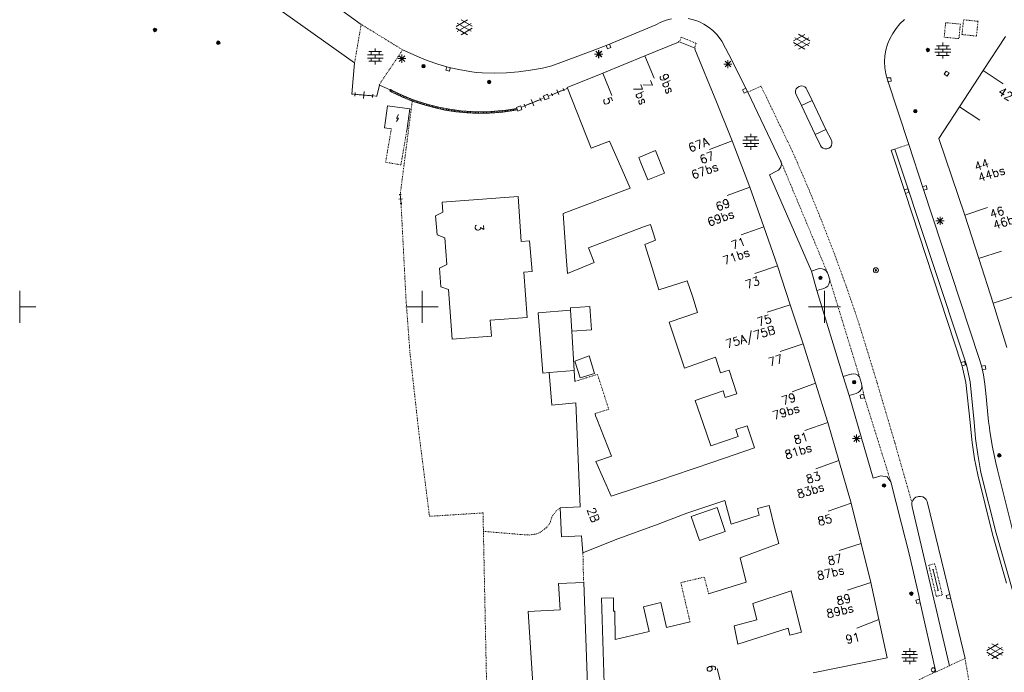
# Model space of a CAD drawing. Header units: millimetres. Extents: x 135944 to 142000, y 454200 to 456692.
# Tile 211 of 220: x 138000 to 138122, y 454855 to 454936. Entities that reach past the tile are written whole.
import ezdxf
from ezdxf.enums import TextEntityAlignment as Align

# ---------------------------------------------------------------- set-up
doc = ezdxf.new("R2010")
doc.units = ezdxf.units.MM
for name, pattern in [('TotaalGBKN2013X$0$DASHDOT', [1, 0.5, -0.25, 0, -0.25]), ('TotaalGBKN2013X$0$DASHED', [0.75, 0.5, -0.25]), ('TotaalGBKN2013X$0$DIVIDE', [1.25, 0.5, -0.25, 0, -0.25, 0, -0.25]), ('TotaalGBKN2013X$0$DOT', [0.25, 0, -0.25]), ('TotaalGBKN2013X$0$HIDDEN', [0.375, 0.25, -0.125])]:
    doc.linetypes.add(name, pattern=pattern)
doc.layers.get('0').update_dxf_attribs({"color": 251})
doc.layers.add('TotaalGBKN2013X$0$GBKN binnenstad 2009$0$SEMANT_ SYMB_', color=251, linetype='Continuous')
doc.styles.add('TotaalGBKN2013X$0$TXT', font='txt.shx')

# ---------------------------------------------------------------- blocks, each defined once
blk = doc.blocks.new('TotaalGBKN2013X$0$A$C7E336BC7')
at = {"linetype": 'Continuous', "lineweight": 0}
for p, q in [((138034620, 454940770), (138042430, 454935100)), ((138028616, 454939611), (138041609, 454930311)), ((138054236, 454934838), (138055638, 454935647)), ((138056236, 454934855), (138054850, 454935656)), ((138080321, 454935605), (138079674, 454935359)), ((138080992, 454935775), (138080321, 454935605)), ((138083735, 454935662), (138083059, 454935809)), ((138084390, 454935437), (138083735, 454935662)), ((138109920, 454935685), (138109378, 454935170)), ((138055637, 454933815), (138054236, 454934624)), ((138054373, 454934225), (138056106, 454935224)), ((138056106, 454934236), (138054374, 454935238)), ((138054850, 454933806), (138056236, 454934606)), ((138079060, 454935040), (138073060, 454932550)), ((138079674, 454935359), (138079060, 454935040)), ((138085015, 454935139), (138084390, 454935437)), ((138085600, 454934771), (138085015, 454935139)), ((138086140, 454934337), (138085600, 454934771)), ((138086626, 454933845), (138086140, 454934337)), ((138108895, 454934600), (138108475, 454933982)), ((138109378, 454935170), (138108895, 454934600)), ((138087052, 454933299), (138086626, 454933845)), ((138087240, 454933010), (138087052, 454933299)), ((138096165, 454933046), (138097567, 454933855)), ((138096302, 454932433), (138098035, 454933432)), ((138098035, 454932444), (138096303, 454933446)), ((138098165, 454933063), (138096779, 454933864)), ((138108123, 454933322), (138107845, 454932629)), ((138108475, 454933982), (138108123, 454933322)), ((138122508, 454933610), (138119720, 454929352)), ((138044176, 454931711), (138044176, 454932111)), ((138049630, 454931030), (138047570, 454931940)), ((138073060, 454932550), (138071150, 454931800)), ((138071930, 454930900), (138071930, 454931900)), ((138071960, 454930900), (138071960, 454931900)), ((138077688, 454931180), (138081851, 454932874)), ((138081851, 454932874), (138081870, 454932964)), ((138081870, 454932964), (138083928, 454932132)), ((138083928, 454932132), (138083875, 454932038)), ((138083875, 454932038), (138086600, 454925489)), ((138088550, 454930470), (138087240, 454933010)), ((138097566, 454932023), (138096165, 454932832)), ((138096779, 454932014), (138098165, 454932814)), ((138107641, 454931910), (138107516, 454931173)), ((138107845, 454932629), (138107641, 454931910)), ((138113718, 454932038), (138115678, 454932038)), ((138113898, 454932438), (138115498, 454932438)), ((138114198, 454932038), (138114198, 454932438)), ((138114698, 454932438), (138114698, 454932838)), ((138114698, 454931638), (138114698, 454932038)), ((138115198, 454932038), (138115198, 454932438)), ((138043196, 454931311), (138045156, 454931311)), ((138043196, 454930911), (138045156, 454930911)), ((138043376, 454931711), (138044976, 454931711)), ((138043676, 454931311), (138043676, 454931711)), ((138043676, 454930511), (138043676, 454930911)), ((138044176, 454930911), (138044176, 454931311)), ((138044676, 454931311), (138044676, 454931711)), ((138044676, 454930511), (138044676, 454930911)), ((138046990, 454930840), (138047990, 454930840)), ((138047136, 454930486), (138047844, 454931194)), ((138047844, 454930486), (138047136, 454931194)), ((138047490, 454930340), (138047490, 454931340)), ((138050620, 454930610), (138049630, 454931030)), ((138071150, 454931800), (138066120, 454929940)), ((138071430, 454931400), (138072430, 454931400)), ((138071460, 454931400), (138072460, 454931400)), ((138071576, 454931046), (138072284, 454931754)), ((138072284, 454931046), (138071576, 454931754)), ((138071606, 454931046), (138072314, 454931754)), ((138072314, 454931046), (138071606, 454931754)), ((138077688, 454931180), (138072452, 454929051)), ((138077688, 454931180), (138078819, 454928402)), ((138087992, 454929671), (138087992, 454930671)), ((138107516, 454931173), (138107470, 454930427)), ((138113718, 454931638), (138115678, 454931638)), ((138113898, 454931238), (138115498, 454931238)), ((138114198, 454931238), (138114198, 454931638)), ((138114698, 454930838), (138114698, 454931238)), ((138115198, 454931238), (138115198, 454931638)), ((138041278, 454926434), (138041609, 454930311)), ((138043376, 454930511), (138044976, 454930511)), ((138044176, 454930111), (138044176, 454930511)), ((138051976, 454930142), (138050620, 454930610)), ((138053356, 454929751), (138051976, 454930142)), ((138054756, 454929437), (138053356, 454929751)), ((138056172, 454929202), (138054756, 454929437)), ((138064970, 454929669), (138063485, 454929392)), ((138066120, 454929940), (138064970, 454929669)), ((138087492, 454930171), (138088492, 454930171)), ((138087638, 454929817), (138088346, 454930525)), ((138088346, 454929817), (138087638, 454930525)), ((138090320, 454926960), (138088550, 454930470)), ((138107470, 454930427), (138107504, 454929681)), ((138107504, 454929681), (138107618, 454928942)), ((138056740, 454929130), (138056172, 454929202)), ((138057460, 454929080), (138056740, 454929130)), ((138058970, 454929038), (138057460, 454929080)), ((138060481, 454929077), (138058970, 454929038)), ((138061987, 454929195), (138060481, 454929077)), ((138063485, 454929392), (138061987, 454929195)), ((138072452, 454929051), (138068020, 454927248)), ((138072452, 454929051), (138073583, 454926273)), ((138107618, 454928942), (138107810, 454928220)), ((138107810, 454928220), (138110464, 454920179)), ((138119720, 454929352), (138116782, 454924866)), ((138119720, 454929352), (138122220, 454927694)), ((138044370, 454926180), (138044700, 454927561)), ((138046030, 454926950), (138044700, 454927561)), ((138046057, 454927010), (138046030, 454926950)), ((138046270, 454926899), (138046057, 454927010)), ((138066126, 454926359), (138067604, 454926975)), ((138066988, 454926371), (138066741, 454926962)), ((138067665, 454926827), (138067542, 454927122)), ((138068020, 454927248), (138068054, 454927163)), ((138068054, 454927163), (138071023, 454919730)), ((138096490, 454927073), (138096405, 454926845)), ((138096644, 454927261), (138096490, 454927073)), ((138096851, 454927389), (138096644, 454927261)), ((138097087, 454927444), (138096851, 454927389)), ((138097329, 454927420), (138097087, 454927444)), ((138097550, 454927319), (138097329, 454927420)), ((138097727, 454927152), (138097550, 454927319)), ((138097820, 454926990), (138097727, 454927152)), ((138098471, 454925638), (138097820, 454926990)), ((138041694, 454926620), (138041658, 454926185)), ((138043850, 454926224), (138041676, 454926402)), ((138042799, 454926748), (138042728, 454925879)), ((138043868, 454926441), (138043832, 454926007)), ((138045975, 454926826), (138046030, 454926950)), ((138046233, 454926693), (138045975, 454926826)), ((138047488, 454926098), (138046233, 454926693)), ((138047520, 454926303), (138046270, 454926899)), ((138048775, 454925577), (138047488, 454926098)), ((138048802, 454925780), (138047520, 454926303)), ((138049420, 454925557), (138048802, 454925780)), ((138062749, 454924983), (138064701, 454925772)), ((138063883, 454924987), (138063567, 454925768)), ((138064780, 454925576), (138064621, 454925968)), ((138065582, 454926412), (138065062, 454926193)), ((138065062, 454926193), (138065161, 454925959)), ((138065264, 454925714), (138065161, 454925959)), ((138065784, 454925933), (138065264, 454925714)), ((138065682, 454926174), (138065582, 454926412)), ((138065682, 454926174), (138065784, 454925933)), ((138066188, 454926211), (138066064, 454926507)), ((138090458, 454926674), (138090320, 454926960)), ((138090458, 454926674), (138094550, 454918160)), ((138096405, 454926845), (138096398, 454926602)), ((138096398, 454926602), (138096470, 454926370)), ((138096470, 454926370), (138097149, 454925001)), ((138045341, 454922241), (138045721, 454924971)), ((138045721, 454924971), (138048471, 454924591)), ((138048471, 454924591), (138048091, 454921861)), ((138048775, 454925577), (138050097, 454925126)), ((138050747, 454925142), (138049420, 454925557)), ((138050097, 454925126), (138051442, 454924752)), ((138052096, 454924804), (138050747, 454925142)), ((138051442, 454924752), (138052806, 454924456)), ((138053462, 454924544), (138052096, 454924804)), ((138054841, 454924363), (138053462, 454924544)), ((138061764, 454924655), (138060391, 454924437)), ((138062209, 454924990), (138061711, 454924780)), ((138061711, 454924780), (138061764, 454924655)), ((138061843, 454924466), (138061764, 454924655)), ((138062290, 454924798), (138062209, 454924990)), ((138062290, 454924798), (138062411, 454924511)), ((138062828, 454924787), (138062670, 454925179)), ((138086600, 454925489), (138088522, 454920637)), ((138097149, 454925001), (138098471, 454925638)), ((138097149, 454925001), (138098854, 454921421)), ((138098471, 454925638), (138100163, 454922054)), ((138114197, 454920919), (138116782, 454924866)), ((138116782, 454924866), (138119282, 454923208)), ((138052806, 454924456), (138054185, 454924238)), ((138054185, 454924238), (138055575, 454924099)), ((138056228, 454924262), (138054841, 454924363)), ((138055575, 454924099), (138056970, 454924041)), ((138057618, 454924241), (138056228, 454924262)), ((138056970, 454924041), (138058366, 454924062)), ((138059007, 454924299), (138057618, 454924241)), ((138058366, 454924062), (138059758, 454924163)), ((138060391, 454924437), (138059007, 454924299)), ((138059758, 454924163), (138061143, 454924344)), ((138061143, 454924344), (138061843, 454924466)), ((138061913, 454924301), (138061843, 454924466)), ((138062411, 454924511), (138061913, 454924301)), ((138046180, 454922125), (138045341, 454922241)), ((138090053, 454921116), (138091653, 454921116)), ((138090353, 454920716), (138090353, 454921116)), ((138090853, 454921116), (138090853, 454921516)), ((138091353, 454920716), (138091353, 454921116)), ((138098854, 454921421), (138100163, 454922054)), ((138098854, 454921421), (138099490, 454920060)), ((138100850, 454920720), (138100163, 454922054)), ((138117417, 454911413), (138114197, 454920919)), ((138073267, 454920603), (138071023, 454919730)), ((138074862, 454917008), (138073267, 454920603)), ((138088522, 454920637), (138085726, 454919552)), ((138088522, 454920637), (138090727, 454914867)), ((138089873, 454920716), (138091833, 454920716)), ((138089873, 454920316), (138091833, 454920316)), ((138090053, 454919916), (138091653, 454919916)), ((138090353, 454919916), (138090353, 454920316)), ((138090853, 454920316), (138090853, 454920716)), ((138090853, 454919516), (138090853, 454919916)), ((138091353, 454919916), (138091353, 454920316)), ((138099490, 454920060), (138099627, 454919856)), ((138099627, 454919856), (138099821, 454919707)), ((138099821, 454919707), (138100053, 454919628)), ((138100053, 454919628), (138100298, 454919628)), ((138100298, 454919628), (138100531, 454919706)), ((138100531, 454919706), (138100726, 454919854)), ((138100726, 454919854), (138100864, 454920056)), ((138100916, 454920537), (138100850, 454920720)), ((138100864, 454920056), (138100929, 454920293)), ((138100929, 454920293), (138100916, 454920537)), ((138112270, 454914710), (138110464, 454920179)), ((138076927, 454918574), (138079002, 454919418)), ((138077191, 454917907), (138076927, 454918574)), ((138079002, 454919418), (138080111, 454916620)), ((138108280, 454919450), (138108740, 454919610)), ((138109980, 454914320), (138108280, 454919450)), ((138108740, 454919610), (138117638, 454892790)), ((138078035, 454915776), (138077191, 454917907)), ((138094465, 454917172), (138094595, 454917413)), ((138094550, 454918160), (138094605, 454918029)), ((138094595, 454917413), (138094651, 454917681)), ((138094626, 454917953), (138094605, 454918029)), ((138094651, 454917681), (138094626, 454917953)), ((138075858, 454914765), (138074862, 454917008)), ((138080111, 454916620), (138078035, 454915776)), ((138093160, 454916420), (138094030, 454916850)), ((138098400, 454904440), (138093160, 454916420)), ((138094030, 454916850), (138094271, 454916979)), ((138094271, 454916979), (138094465, 454917172)), ((138067527, 454911603), (138075858, 454914765)), ((138090727, 454914867), (138087912, 454913832)), ((138090727, 454914867), (138092466, 454909940)), ((138047394, 454913963), (138047170, 454913942)), ((138047382, 454912841), (138047282, 454913953)), ((138052494, 454913024), (138061925, 454913728)), ((138061925, 454913728), (138062324, 454908121)), ((138117040, 454892880), (138109980, 454914320)), ((138119210, 454893600), (138112270, 454914710)), ((138047554, 454913417), (138047110, 454913377)), ((138047494, 454912851), (138047270, 454912831)), ((138052587, 454911761), (138052494, 454913024)), ((138117417, 454911413), (138120269, 454912344)), ((138051684, 454911296), (138052587, 454911761)), ((138051855, 454908937), (138051684, 454911296)), ((138067527, 454911603), (138067911, 454906251)), ((138114352, 454910191), (138114352, 454911191)), ((138117417, 454911413), (138119163, 454906016)), ((138077517, 454909926), (138070675, 454907354)), ((138078382, 454910251), (138077517, 454909926)), ((138078994, 454908274), (138078382, 454910251)), ((138092471, 454909942), (138089643, 454908944)), ((138092466, 454909940), (138094171, 454905109)), ((138113852, 454910691), (138114852, 454910691)), ((138113998, 454910337), (138114706, 454911045)), ((138114706, 454910337), (138113998, 454911045)), ((138052817, 454908589), (138051855, 454908937)), ((138053058, 454905262), (138052817, 454908589)), ((138062324, 454908121), (138063365, 454908193)), ((138063365, 454908193), (138063662, 454904395)), ((138077688, 454907759), (138078994, 454908274)), ((138078584, 454904861), (138077688, 454907759)), ((138067911, 454906251), (138068060, 454904166)), ((138070675, 454907354), (138071376, 454905510)), ((138119135, 454906006), (138121995, 454906915)), ((138052156, 454904797), (138053058, 454905262)), ((138068060, 454904166), (138071376, 454905510)), ((138094171, 454905109), (138091329, 454904151)), ((138094171, 454905109), (138095739, 454900275)), ((138119163, 454906016), (138120953, 454900481)), ((138052323, 454902498), (138052156, 454904797)), ((138063662, 454904395), (138062631, 454904323)), ((138062631, 454904323), (138063036, 454898695)), ((138079434, 454902114), (138078584, 454904861)), ((138098400, 454904440), (138099210, 454904740)), ((138098400, 454904440), (138099030, 454902040)), ((138099210, 454904740), (138099406, 454904770)), ((138099406, 454904770), (138099691, 454904746)), ((138099691, 454904746), (138099958, 454904644)), ((138099958, 454904644), (138100187, 454904473)), ((138100187, 454904473), (138100360, 454904245)), ((138100450, 454904030), (138100360, 454904245)), ((138100615, 454903492), (138100450, 454904030)), ((138053284, 454902150), (138052323, 454902498)), ((138082952, 454903248), (138079434, 454902114)), ((138083579, 454901316), (138082952, 454903248)), ((138100186, 454902400), (138100400, 454902578)), ((138100400, 454902578), (138100555, 454902809)), ((138100555, 454902809), (138100638, 454903075)), ((138100643, 454903353), (138100615, 454903492)), ((138100638, 454903075), (138100643, 454903353)), ((138000000, 454900000), (138000000, 454902000)), ((138050000, 454900000), (138050000, 454902000)), ((138053730, 454896004), (138053284, 454902150)), ((138083579, 454901316), (138084227, 454899318)), ((138099030, 454902040), (138099930, 454902290)), ((138102300, 454891350), (138099030, 454902040)), ((138099930, 454902290), (138100186, 454902400)), ((138100000, 454900000), (138100000, 454902000)), ((138120951, 454900480), (138123811, 454901389)), ((138068425, 454899866), (138070850, 454900046)), ((138070850, 454900046), (138071064, 454897149)), ((138095739, 454900275), (138092889, 454899341)), ((138095739, 454900275), (138097359, 454895391)), ((138120953, 454900481), (138122644, 454894945)), ((138000000, 454900000), (138000000, 454898000)), ((138000000, 454900000), (138002000, 454900000)), ((138048000, 454900000), (138050000, 454900000)), ((138050000, 454900000), (138052000, 454900000)), ((138050000, 454898000), (138050000, 454900000)), ((138064428, 454899268), (138068442, 454899579)), ((138065008, 454891769), (138064428, 454899268)), ((138068442, 454899579), (138068425, 454899866)), ((138068442, 454899579), (138068596, 454896966)), ((138084227, 454899318), (138080714, 454898120)), ((138098000, 454900000), (138100000, 454900000)), ((138100000, 454900000), (138102000, 454900000)), ((138100000, 454898000), (138100000, 454900000)), ((138063036, 454898695), (138058463, 454898361)), ((138058463, 454898361), (138058610, 454896375)), ((138080714, 454898120), (138081660, 454895230)), ((138058610, 454896375), (138053730, 454896004)), ((138071064, 454897149), (138068596, 454896966)), ((138068596, 454896966), (138068883, 454892102)), ((138082593, 454892376), (138081660, 454895230)), ((138097359, 454895391), (138094504, 454894473)), ((138097359, 454895391), (138098880, 454890514)), ((138068985, 454893237), (138070760, 454893925)), ((138069652, 454891189), (138068985, 454893237)), ((138070760, 454893925), (138071405, 454891744)), ((138086452, 454893767), (138082593, 454892376)), ((138087088, 454891810), (138086452, 454893767)), ((138117100, 454892650), (138117040, 454892880)), ((138117638, 454892790), (138118080, 454890670)), ((138119488, 454892678), (138119210, 454893600)), ((138065793, 454891837), (138065008, 454891769)), ((138065786, 454891836), (138068883, 454892102)), ((138066141, 454887796), (138065793, 454891837)), ((138068962, 454890732), (138068883, 454892102)), ((138071405, 454891744), (138069652, 454891189)), ((138088136, 454892150), (138087088, 454891810)), ((138088136, 454892150), (138089099, 454889192)), ((138102300, 454891350), (138103290, 454891630)), ((138103290, 454891630), (138103356, 454891651)), ((138103356, 454891651), (138103629, 454891684)), ((138103629, 454891684), (138103900, 454891638)), ((138103900, 454891638), (138104147, 454891516)), ((138104147, 454891516), (138104348, 454891329)), ((138117550, 454890600), (138117100, 454892650)), ((138119751, 454891552), (138119488, 454892678)), ((138119935, 454890411), (138119751, 454891552)), ((138098885, 454890516), (138095987, 454889439)), ((138098880, 454890514), (138100401, 454885637)), ((138102300, 454891350), (138103050, 454888970)), ((138104348, 454891329), (138104584, 454890480)), ((138104584, 454890480), (138104651, 454890219)), ((138118095, 454885621), (138117550, 454890600)), ((138118080, 454890670), (138118580, 454885670)), ((138120040, 454889260), (138119935, 454890411)), ((138087392, 454889577), (138083921, 454888376)), ((138087674, 454888722), (138087392, 454889577)), ((138089099, 454889192), (138087674, 454888722)), ((138103050, 454888970), (138103950, 454889250)), ((138103950, 454889250), (138104200, 454889346)), ((138104200, 454889346), (138104410, 454889511)), ((138104410, 454889511), (138104563, 454889731)), ((138104563, 454889731), (138104645, 454889986)), ((138104645, 454889986), (138104656, 454890143)), ((138104651, 454890219), (138104656, 454890143)), ((138120390, 454885780), (138120040, 454889260)), ((138069112, 454888098), (138066141, 454887796)), ((138069228, 454885158), (138069112, 454888098)), ((138083921, 454888376), (138084917, 454885505)), ((138103050, 454888970), (138106060, 454878730)), ((138071563, 454886473), (138071519, 454886762)), ((138071722, 454886072), (138071563, 454886473)), ((138073554, 454881472), (138071722, 454886072)), ((138085882, 454882724), (138084917, 454885505)), ((138100401, 454885637), (138097551, 454884660)), ((138100401, 454885637), (138101771, 454880902)), ((138118134, 454885164), (138118095, 454885621)), ((138118580, 454885670), (138118770, 454883665)), ((138120486, 454885006), (138120390, 454885780)), ((138069431, 454880040), (138069228, 454885158)), ((138090406, 454885222), (138088981, 454884752)), ((138088981, 454884752), (138089263, 454883897)), ((138091312, 454882475), (138090406, 454885222)), ((138118357, 454883141), (138118134, 454885164)), ((138120552, 454884528), (138120486, 454885006)), ((138120872, 454882569), (138120552, 454884528)), ((138089263, 454883897), (138085882, 454882724)), ((138103490, 454883640), (138104490, 454883640)), ((138103636, 454883286), (138104344, 454883994)), ((138104344, 454883286), (138103636, 454883994)), ((138103990, 454883140), (138103990, 454884140)), ((138118658, 454881129), (138118357, 454883141)), ((138118770, 454883665), (138119039, 454881669)), ((138091312, 454882475), (138086117, 454880718)), ((138121271, 454880624), (138120872, 454882569)), ((138071591, 454880809), (138073554, 454881472)), ((138073474, 454876493), (138071591, 454880809)), ((138086117, 454880718), (138081227, 454879064)), ((138101771, 454880902), (138098941, 454879899)), ((138101771, 454880902), (138103299, 454875595)), ((138119039, 454879130), (138118658, 454881129)), ((138119039, 454881669), (138119387, 454879685)), ((138121480, 454879740), (138121271, 454880624)), ((138069625, 454875143), (138069431, 454880040)), ((138119387, 454879685), (138119476, 454879239)), ((138124790, 454866500), (138121480, 454879740)), ((138079774, 454878573), (138073474, 454876493)), ((138081227, 454879064), (138079774, 454878573)), ((138106060, 454878730), (138106990, 454879000)), ((138106990, 454879000), (138107770, 454878900)), ((138107770, 454878900), (138108240, 454878280)), ((138108240, 454878280), (138109588, 454873065)), ((138120876, 454871782), (138119039, 454879130)), ((138119476, 454879239), (138121313, 454871891)), ((138087627, 454875962), (138082889, 454874389)), ((138088416, 454872985), (138087627, 454875962)), ((138103299, 454875595), (138100444, 454874625)), ((138103299, 454875595), (138104562, 454870594)), ((138110857, 454875692), (138110832, 454875445)), ((138110957, 454875953), (138110857, 454875692)), ((138111127, 454876175), (138110957, 454875953)), ((138111352, 454876341), (138111127, 454876175)), ((138111550, 454876420), (138111352, 454876341)), ((138111670, 454876440), (138111550, 454876420)), ((138111939, 454876462), (138111670, 454876440)), ((138112203, 454876404), (138111939, 454876462)), ((138112438, 454876272), (138112203, 454876404)), ((138112625, 454876077), (138112438, 454876272)), ((138112746, 454875836), (138112625, 454876077)), ((138115620, 454864040), (138112746, 454875836)), ((138067152, 454875015), (138069625, 454875143)), ((138067152, 454875015), (138067317, 454871450)), ((138082889, 454874389), (138079327, 454873019)), ((138083435, 454873951), (138086646, 454875058)), ((138086646, 454875058), (138087668, 454872095)), ((138093113, 454875325), (138091660, 454874956)), ((138091660, 454874956), (138091869, 454874132)), ((138093846, 454872438), (138093113, 454875325)), ((138110832, 454875445), (138110880, 454875170)), ((138110880, 454875170), (138115480, 454855570)), ((138084457, 454870988), (138083435, 454873951)), ((138091869, 454874132), (138088416, 454872985)), ((138079327, 454873019), (138073981, 454871048)), ((138087668, 454872095), (138084457, 454870988)), ((138093846, 454872438), (138094312, 454870602)), ((138109588, 454873065), (138110505, 454869315)), ((138067317, 454871450), (138069819, 454871572)), ((138069819, 454871572), (138069986, 454869438)), ((138073981, 454871048), (138069986, 454869438)), ((138122620, 454865670), (138120876, 454871782)), ((138121313, 454871891), (138125780, 454856235)), ((138094312, 454870602), (138089509, 454868837)), ((138104562, 454870594), (138101816, 454869716)), ((138104562, 454870594), (138105772, 454865777)), ((138089509, 454868837), (138090273, 454865816)), ((138110505, 454869315), (138111702, 454864129)), ((138113581, 454867375), (138113394, 454867329)), ((138114113, 454864766), (138113487, 454867352)), ((138085603, 454864359), (138090273, 454865816)), ((138066968, 454865646), (138070094, 454865777)), ((138067141, 454862359), (138066968, 454865646)), ((138070094, 454865777), (138070725, 454848505)), ((138095852, 454864704), (138091109, 454863155)), ((138096366, 454862680), (138095852, 454864704)), ((138105772, 454865777), (138102877, 454864822)), ((138105772, 454865777), (138106771, 454861151)), ((138114206, 454864788), (138114020, 454864743)), ((138073771, 454863856), (138072284, 454863801)), ((138072284, 454863801), (138072762, 454848980)), ((138073791, 454862207), (138073771, 454863856)), ((138111702, 454864129), (138111850, 454863460)), ((138111850, 454863460), (138113800, 454854810)), ((138117461, 454856320), (138115620, 454864040)), ((138063192, 454862146), (138067141, 454862359)), ((138063868, 454851587), (138063192, 454862146)), ((138073941, 454862202), (138073791, 454862207)), ((138073985, 454858686), (138073941, 454862202)), ((138077507, 454862752), (138079649, 454863255)), ((138078228, 454859685), (138077507, 454862752)), ((138079649, 454863255), (138080370, 454860188)), ((138091109, 454863155), (138091601, 454861111)), ((138096366, 454862680), (138097152, 454859587)), ((138091601, 454861111), (138088764, 454860380)), ((138106771, 454861151), (138104009, 454860085)), ((138106771, 454861151), (138107800, 454856389)), ((138076113, 454859187), (138078228, 454859685)), ((138083290, 454860875), (138080370, 454860188)), ((138089227, 454858094), (138088764, 454860380)), ((138095477, 454860089), (138089227, 454858094)), ((138095699, 454859217), (138095477, 454860089)), ((138076113, 454859187), (138073985, 454858686)), ((138097152, 454859587), (138095699, 454859217)), ((138110594, 454857195), (138110594, 454857595)), ((138120188, 454857315), (138121590, 454858124)), ((138120325, 454856702), (138122058, 454857701)), ((138122058, 454856713), (138120326, 454857715)), ((138122188, 454857332), (138120802, 454858133)), ((138107800, 454856389), (138098575, 454854516)), ((138109614, 454856795), (138111574, 454856795)), ((138109614, 454856395), (138111574, 454856395)), ((138109794, 454857195), (138111394, 454857195)), ((138110094, 454856795), (138110094, 454857195)), ((138110094, 454855995), (138110094, 454856395)), ((138110594, 454856395), (138110594, 454856795)), ((138111094, 454856795), (138111094, 454857195)), ((138111094, 454855995), (138111094, 454856395)), ((138121589, 454856292), (138120188, 454857101)), ((138120802, 454856283), (138122188, 454857083)), ((138087393, 454852157), (138086678, 454855084)), ((138109794, 454855995), (138111394, 454855995)), ((138110594, 454855595), (138110594, 454855995))]:
    blk.add_line(p, q, dxfattribs=at)
at = {"linetype": 'TotaalGBKN2013X$0$DASHED', "lineweight": 0}
for p, q in [((138117280, 454935673), (138117081, 454933835)), ((138119076, 454935479), (138117280, 454935673)), ((138114875, 454933499), (138115049, 454935309)), ((138115049, 454935309), (138116881, 454935132)), ((138116881, 454935132), (138116707, 454933323)), ((138118877, 454933641), (138119076, 454935479)), ((138116707, 454933323), (138114875, 454933499)), ((138117081, 454933835), (138118877, 454933641))]:
    blk.add_line(p, q, dxfattribs=at)
at = {"linetype": 'TotaalGBKN2013X$0$HIDDEN', "lineweight": 0}
for p, q in [((138042430, 454935100), (138041609, 454930311)), ((138047570, 454931940), (138042430, 454935100)), ((138082205, 454933498), (138081972, 454932923)), ((138082205, 454933498), (138084060, 454932749)), ((138044669, 454927579), (138047570, 454931940)), ((138084060, 454932749), (138083827, 454932174)), ((138044700, 454927561), (138044669, 454927579)), ((138092110, 454927440), (138090458, 454926674)), ((138096030, 454919280), (138092110, 454927440)), ((138046022, 454926916), (138047273, 454926305)), ((138047273, 454926305), (138048558, 454925766)), ((138048558, 454925766), (138048789, 454925678)), ((138048789, 454925678), (138050107, 454925227)), ((138050107, 454925227), (138051449, 454924853)), ((138051449, 454924853), (138052810, 454924556)), ((138052810, 454924556), (138054186, 454924338)), ((138061129, 454924443), (138061782, 454924557)), ((138054186, 454924338), (138055573, 454924200)), ((138055573, 454924200), (138056965, 454924141)), ((138056965, 454924141), (138058358, 454924162)), ((138058358, 454924162), (138059747, 454924262)), ((138059747, 454924262), (138061129, 454924443)), ((138110464, 454920179), (138108740, 454919610)), ((138096361, 454918532), (138096030, 454919280)), ((138098050, 454914605), (138096361, 454918532)), ((138100360, 454904245), (138094605, 454918029)), ((138099664, 454910646), (138098050, 454914605)), ((138101205, 454906659), (138099664, 454910646)), ((138102670, 454902643), (138101205, 454906659)), ((138100615, 454903492), (138104348, 454891329)), ((138104060, 454898600), (138102670, 454902643)), ((138104560, 454897020), (138104060, 454898600)), ((138106520, 454890626), (138104560, 454897020)), ((138108727, 454883170), (138106520, 454890626)), ((138104910, 454888940), (138104656, 454890143)), ((138108240, 454878280), (138104910, 454888940)), ((138110857, 454875692), (138108727, 454883170)), ((138117461, 454856320), (138115515, 454855422)), ((138117461, 454856320), (138119160, 454846520)), ((138113800, 454854810), (138113836, 454854648)), ((138115515, 454855422), (138113836, 454854648)), ((138115480, 454855570), (138115515, 454855422)), ((138113836, 454854648), (138108700, 454852280))]:
    blk.add_line(p, q, dxfattribs=at)
at = {"linetype": 'TotaalGBKN2013X$0$DOT', "lineweight": 0}
for p, q in [((138065682, 454926174), (138068054, 454927163)), ((138041278, 454926434), (138044370, 454926180)), ((138062290, 454924798), (138065161, 454925959)), ((138047382, 454912841), (138047282, 454913952))]:
    blk.add_line(p, q, dxfattribs=at)
at = {"linetype": 'TotaalGBKN2013X$0$DASHDOT', "lineweight": 0}
for p, q in [((138048775, 454925577), (138047282, 454913952)), ((138048001, 454900901), (138047382, 454912841)), ((138048491, 454894331), (138048001, 454900901)), ((138049611, 454884271), (138048491, 454894331)), ((138050921, 454873981), (138049611, 454884271)), ((138057571, 454874401), (138050921, 454873981)), ((138057618, 454872114), (138057571, 454874401)), ((138066269, 454874145), (138066678, 454874656)), ((138066678, 454874656), (138067152, 454875015)), ((138065840, 454873044), (138065970, 454873381)), ((138065970, 454873381), (138066119, 454873871)), ((138066119, 454873871), (138066269, 454874145)), ((138057618, 454872114), (138062264, 454871720)), ((138057618, 454872114), (138058141, 454846841)), ((138064267, 454871793), (138064931, 454872161)), ((138064931, 454872161), (138065228, 454872391)), ((138065228, 454872391), (138065481, 454872616)), ((138065481, 454872616), (138065840, 454873044)), ((138062264, 454871720), (138063339, 454871659)), ((138063339, 454871659), (138064267, 454871793)), ((138069986, 454869438), (138070053, 454866208)), ((138070053, 454866208), (138070094, 454865777))]:
    blk.add_line(p, q, dxfattribs=at)
at = {"linetype": 'TotaalGBKN2013X$0$DIVIDE', "lineweight": 0}
for p, q in [((138045466, 454917972), (138046180, 454922125)), ((138048091, 454921861), (138047367, 454917646)), ((138047367, 454917646), (138045466, 454917972)), ((138071792, 454891620), (138068962, 454890732)), ((138073199, 454887276), (138071792, 454891620)), ((138071519, 454886762), (138073199, 454887276)), ((138082146, 454865742), (138085066, 454866429)), ((138085066, 454866429), (138085603, 454864359)), ((138083290, 454860875), (138082146, 454865742))]:
    blk.add_line(p, q, dxfattribs=at)
at = {"linetype": 'Continuous', "lineweight": 0}
for points in [[(138072852, 454932466), (138073020, 454932049), (138073437, 454932217), (138073269, 454932635)], [(138053062, 454929825), (138052953, 454929388), (138053390, 454929279), (138053499, 454929716)], [(138107825, 454927995), (138108274, 454928027), (138108243, 454928476), (138107794, 454928444)], [(138115248, 454928680), (138115490, 454929058), (138115112, 454929301), (138114869, 454928922), (138115248, 454928680)], [(138090221, 454927162), (138089817, 454926963), (138090016, 454926559), (138090420, 454926758)], [(138046840, 454923026), (138047083, 454923461), (138046833, 454923456), (138047075, 454923890)], [(138112340, 454914496), (138112768, 454914636), (138112627, 454915064), (138112200, 454914923)], [(138110051, 454914106), (138110478, 454914247), (138110337, 454914674), (138109910, 454914533)], [(138117103, 454892664), (138117535, 454892792), (138117408, 454893223), (138116976, 454893096)], [(138119609, 454892180), (138120048, 454892277), (138119951, 454892717), (138119511, 454892620)], [(138104530, 454888605), (138104965, 454888719), (138104852, 454889154), (138104416, 454889040), (138104530, 454888605)], [(138111800, 454863679), (138111362, 454863579), (138111462, 454863140), (138111900, 454863240)], [(138115568, 454864259), (138115130, 454864153), (138115236, 454863716), (138115673, 454863821)]]:
    blk.add_lwpolyline(points, dxfattribs=at)
at = {"linetype": 'TotaalGBKN2013X$0$DOT', "lineweight": 0}
blk.add_lwpolyline([(138113705, 454868089), (138112957, 454867908), (138113895, 454864029), (138114643, 454864210), (138113705, 454868089)], dxfattribs=at)
at = {"linetype": 'Continuous', "lineweight": 0}
for centre, radius in [((138016810, 454934400), 215), ((138016810, 454934400), 155), ((138016810, 454934400), 95), ((138016810, 454934400), 35), ((138024680, 454932820), 215), ((138024680, 454932820), 155), ((138024680, 454932820), 95), ((138024680, 454932820), 35), ((138112850, 454931920), 215), ((138112850, 454931920), 155), ((138112850, 454931920), 95), ((138112850, 454931920), 35), ((138050170, 454929910), 215), ((138050170, 454929910), 155), ((138050170, 454929910), 95), ((138050170, 454929910), 35), ((138058330, 454927940), 215), ((138058330, 454927940), 155), ((138058330, 454927940), 95), ((138058330, 454927940), 35), ((138111290, 454924320), 215), ((138111290, 454924320), 155), ((138111290, 454924320), 95), ((138111290, 454924320), 35), ((138099492, 454903599), 215), ((138099492, 454903599), 155), ((138106385, 454904546), 310), ((138106385, 454904546), 95), ((138106385, 454904546), 35), ((138106385, 454904546), 22.4), ((138099492, 454903599), 95), ((138099492, 454903599), 35), ((138103693, 454890642), 215), ((138103693, 454890642), 155), ((138103693, 454890642), 95), ((138103693, 454890642), 35), ((138121717, 454881554), 215), ((138121717, 454881554), 155), ((138121717, 454881554), 95), ((138121717, 454881554), 35), ((138107397, 454877822), 215), ((138107397, 454877822), 155), ((138107397, 454877822), 95), ((138107397, 454877822), 35), ((138110794, 454864378), 215), ((138110794, 454864378), 155), ((138110794, 454864378), 95), ((138110794, 454864378), 35), ((138113510, 454854910), 250)]:
    blk.add_circle(centre, radius, dxfattribs=at)
at = {"linetype": 'Continuous', "lineweight": 0, "style": 'TotaalGBKN2013X$0$TXT'}
for s, rotation, p in [('7', 292.1452, (138077846, 454928059)), ('9bs', 292.1351, (138079942, 454928923)), ('7bs', 292.1452, (138076629, 454927554)), ('42', 326.7749, (138121739, 454926955)), ('5', 292.1452, (138072927, 454926008)), ('44', 18.7087, (138118663, 454917367)), ('44bs', 17.6207, (138119108, 454916008)), ('46', 17.6207, (138120555, 454911463)), ('46bs', 18.2334, (138120990, 454910102)), ('3', 273.8162, (138057094, 454910316))]:
    blk.add_text(s, height=1054, rotation=rotation, dxfattribs=at).set_placement(p, align=Align.MIDDLE_LEFT)
for s, rotation, p in [('67A', 19.984, (138085586, 454920595)), ('67', 19.984, (138086243, 454918847)), ('67bs', 19.895, (138086736, 454917504)), ('69', 19.984, (138088226, 454912986)), ('69bs', 19.984, (138088719, 454911643)), ('71', 19.984, (138090141, 454908201)), ('71bs', 19.984, (138090634, 454906859)), ('73', 19.984, (138091901, 454903322)), ('75', 17.288, (138093381, 454898595)), ('75A/75B', 17.288, (138093834, 454897216)), ('77', 17.288, (138094785, 454893616)), ('79', 17.288, (138096412, 454888830)), ('79bs', 17.288, (138096850, 454887468)), ('81', 17.288, (138097943, 454883951)), ('81bs', 17.288, (138098381, 454882590)), ('83', 17.288, (138099466, 454879070)), ('83bs', 17.288, (138099904, 454877710)), ('2B', 290.696, (138071599, 454873290)), ('85', 13.4914, (138100921, 454873748)), ('87', 13.4914, (138102167, 454868819)), ('87bs', 13.4914, (138102423, 454867353)), ('89', 13.4914, (138103260, 454863862)), ('89bs', 13.4914, (138103595, 454862643)), ('91', 13.4914, (138104394, 454859056)), ('6', 283.696, (138086034, 454854649))]:
    blk.add_text(s, height=1054, rotation=rotation, dxfattribs=at).set_placement(p, align=Align.MIDDLE_RIGHT)

msp = doc.modelspace()

# ---------------------------------------------------------------- block references
at = {"layer": 'TotaalGBKN2013X$0$GBKN binnenstad 2009$0$SEMANT_ SYMB_', "xscale": 0.0009999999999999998, "yscale": 0.0009999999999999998, "zscale": 0.0009999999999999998}
msp.add_blockref('TotaalGBKN2013X$0$A$C7E336BC7', (0, 0), dxfattribs=at)

doc.saveas('drawing.dxf')
